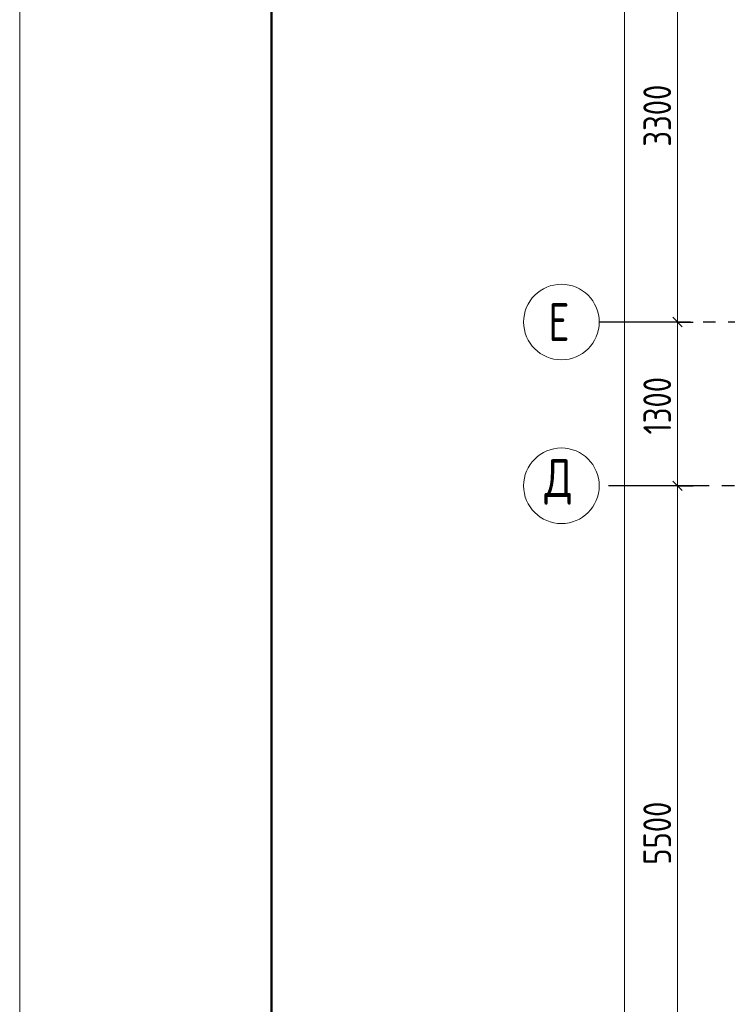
# Model space of a CAD drawing. Header units: millimetres. Extents: x 0 to 43617, y 0 to 59400.
# Tile 2 of 21: x 0 to 5617, y 20414 to 28230. Entities that reach past the tile are written whole.
import ezdxf

# ---------------------------------------------------------------- set-up
doc = ezdxf.new("R2010")
doc.units = ezdxf.units.MM
doc.linetypes.add('______5', pattern=[1100, 800, -100, 100, -100])
doc.layers.add('Standard', color=7, linetype='Continuous', lineweight=25)
doc.layers.add('Оси', color=40, linetype='______5', lineweight=18)
doc.styles.add('GOST 2.304-81', font='txt')
doc.styles.add('ISOCPEUR', font='txt')

msp = doc.modelspace()

# ---------------------------------------------------------------- linework, layer by layer
at = {"layer": 'Standard', "color": 7, "linetype": 'Continuous', "lineweight": 13, "transparency": 33554687}
for p, q in [((5220.5322265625, 25829.99877929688), (5220.5322265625, 29129.99877929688)), ((5220.5322265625, 24529.99877929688), (5220.5322265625, 25829.99877929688)), ((5220.5322265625, 19029.99267578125), (5220.5322265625, 24529.99877929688))]:
    msp.add_line(p, q, dxfattribs=at)
at = {"layer": 'Standard', "color": 251, "linetype": 'Continuous', "lineweight": -3, "true_color": 0x656565, "transparency": 33554687}
for p, q in [((5220.5322265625, 25829.99877929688), (5095.5322265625, 25829.99877929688)), ((5220.5322265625, 25829.99877929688), (5345.538330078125, 25829.99877929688)), ((5220.5322265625, 24529.99877929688), (5095.5322265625, 24529.99877929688)), ((5220.5322265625, 24529.99877929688), (5345.538330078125, 24529.99877929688)), ((5220.5322265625, 24529.99877929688), (5220.5322265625, 24529.99877929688))]:
    msp.add_line(p, q, dxfattribs=at)
at = {"layer": 'Standard', "color": 7, "linetype": 'Continuous', "lineweight": 25, "transparency": 33554687}
for p, q in [((5258.0322265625, 25792.49877929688), (5183.038330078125, 25867.49267578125)), ((5258.0322265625, 24492.49877929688), (5183.038330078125, 24567.49267578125))]:
    msp.add_line(p, q, dxfattribs=at)
at = {"layer": 'Standard', "color": 7, "linetype": 'Continuous', "lineweight": 13, "transparency": 33554687}
msp.add_lwpolyline([(0, 0), (42000, 0), (42000, 59400), (0, 59400), (0, 0)], close=True, dxfattribs=at)
for points in [[(42000.00610351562, 59399.99389648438), (0, 59399.99389648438), (0, 0), (42000.00610351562, 0), (42000.00610351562, 59399.99389648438)], [(4801.5380859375, 10630.0048828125), (4801.5380859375, 33448.19965892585), (4801.5380859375, 33448.19965892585), (4801.5380859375, 57119.9951171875)]]:
    msp.add_lwpolyline(points, dxfattribs=at)
at = {"layer": 'Standard', "color": 7, "linetype": 'Continuous', "lineweight": 50, "transparency": 33554687}
msp.add_lwpolyline([(2000, 58900), (41500, 58900), (41500, 500), (2000, 499.9999999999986), (2000, 58900)], close=True, dxfattribs=at)
at = {"layer": 'Standard', "color": 251, "linetype": 'Continuous', "lineweight": -3, "true_color": 0x656565, "transparency": 33554687}
msp.add_lwpolyline([(5220.5322265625, 25829.99877929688), (5203.533935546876, 25829.99877929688), (5203.533935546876, 25829.99877929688), (5203.533935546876, 25829.99877929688), (5203.533935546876, 25829.99877929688), (5203.533935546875, 25829.99877929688), (5203.533935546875, 25829.99877929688), (5203.533935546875, 25829.99877929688), (5203.533935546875, 25829.99877929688), (5203.533935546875, 25829.99877929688), (5203.533935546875, 25829.99877929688), (5203.533935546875, 25829.99877929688), (5203.533935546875, 25829.99877929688), (5203.533935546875, 25829.99877929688), (5203.533935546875, 25829.99877929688), (5203.533935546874, 25829.99877929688), (5203.533935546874, 25829.99877929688), (5203.533935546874, 25829.99877929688), (5203.533935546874, 25829.99877929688), (4700, 25829.99877929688)], dxfattribs=at)
at = {"layer": 'Оси', "color": 8, "linetype": '______5', "lineweight": -3, "transparency": 33554687}
for p, q in [((29523.9990234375, 25829.99877929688), (4600, 25829.99877929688)), ((34073.9990234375, 24529.99877929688), (4600, 24529.99877929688)), ((34073.9990234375, 24529.99877929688), (4600, 24529.99877929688))]:
    msp.add_line(p, q, dxfattribs=at)
at = {"layer": 'Оси', "color": 7, "linetype": 'Continuous', "lineweight": 13, "transparency": 33554687}
for centre in [(4300, 25829.99877929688), (4300, 24529.99877929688), (4300, 24529.99877929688)]:
    msp.add_circle(centre, 299.9999932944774, dxfattribs=at)

# ---------------------------------------------------------------- texts
at = {"layer": 'Standard', "color": 7, "linetype": 'Continuous', "lineweight": 25, "transparency": 33554687, "char_height": 220.0000047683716, "attachment_point": 7, "rotation": 90.00000250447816, "style": 'GOST 2.304-81'}
for s, insert, width in [('3300', (5170.5322265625, 27221.96655273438), 641.4758324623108), ('1300', (5170.49560546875, 24937.60986328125), 610.1586937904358), ('5500', (5170.5322265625, 21521.96655273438), 641.4758324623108)]:
    msp.add_mtext(s, dxfattribs=dict(at, insert=insert, width=width))
at = {"layer": 'Оси', "color": 7, "linetype": 'Continuous', "lineweight": 25, "transparency": 33554687, "char_height": 300, "attachment_point": 7, "style": 'ISOCPEUR'}
for s, insert, width in [('\\W0.78;Е', (4195.001220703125, 25679.99877929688), 326.406521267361), ('\\W0.82;Д', (4164.996337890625, 24379.99877929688), 392.6491477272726)]:
    msp.add_mtext(s, dxfattribs=dict(at, insert=insert, width=width))

doc.saveas('drawing.dxf')
